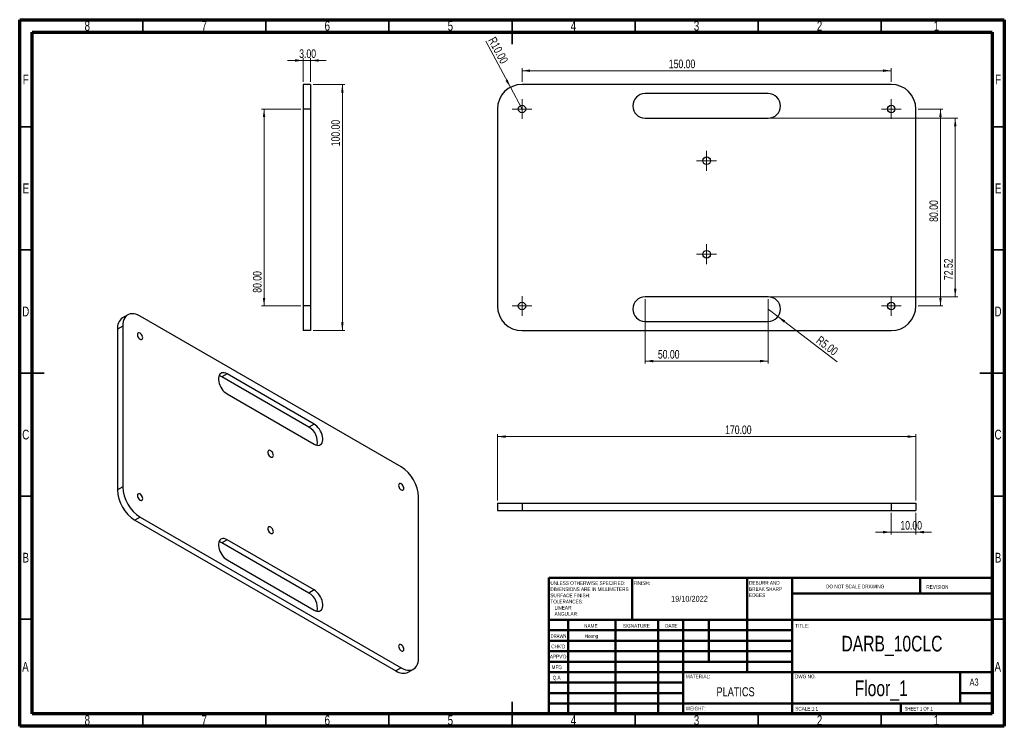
# Model space of a CAD drawing. Header units: millimetres. Extents: x 15 to 415, y 5 to 292.
import ezdxf

# ---------------------------------------------------------------- set-up
doc = ezdxf.new("R2010")
doc.units = ezdxf.units.MM
doc.styles.add('SLDTEXTSTYLE0', font='TXT', dxfattribs={"width": 0.75})
doc.styles.add('SLDTEXTSTYLE1', font='TXT', dxfattribs={"width": 0.686449})
doc.styles.add('SLDTEXTSTYLE2', font='TXT', dxfattribs={"width": 0.6875})
doc.dimstyles.new('SLDDIMSTYLE0', dxfattribs={"dimtxt": 3.5, "dimasz": 3.302, "dimexe": 0, "dimexo": 0.0625, "dimgap": 0.875, "dimtad": 1, "dimrnd": 1e-09, "dimzin": 4, "dimdsep": 46, "dimtxsty": 'SLDTEXTSTYLE0', "dimsah": 1, "dimcen": 0.09, "dimadec": 0, "dimazin": 1, "dimtfac": 1, "dimtofl": 0, "dimtmove": 0, "dimatfit": 3, "dimfxl": 0, "dimfrac": 2, "dimtolj": 1, "dimtzin": 12, "dimarcsym": 0})
doc.dimstyles.new('SLDDIMSTYLE1', dxfattribs={"dimtxt": 3.5, "dimasz": 3.302, "dimexe": 0, "dimexo": 0.0625, "dimgap": 0.875, "dimtad": 1, "dimrnd": 1e-09, "dimzin": 4, "dimdsep": 46, "dimtxsty": 'SLDTEXTSTYLE0', "dimsah": 1, "dimcen": 0, "dimadec": 0, "dimazin": 1, "dimtfac": 1, "dimtofl": 0, "dimtmove": 0, "dimatfit": 3, "dimfxl": 0, "dimfrac": 2, "dimtolj": 1, "dimtzin": 12, "dimarcsym": 0})
doc.dimstyles.new('SLDDIMSTYLE2', dxfattribs={"dimtxt": 3.5, "dimasz": 3.302, "dimexe": 0, "dimexo": 0.0625, "dimgap": 0.875, "dimtad": 1, "dimrnd": 1e-09, "dimzin": 12, "dimdsep": 46, "dimtxsty": 'SLDTEXTSTYLE0', "dimsah": 1, "dimcen": 0.09, "dimadec": 0, "dimazin": 3, "dimtfac": 1, "dimtofl": 0, "dimtmove": 0, "dimatfit": 3, "dimfxl": 0, "dimfrac": 2, "dimtolj": 1, "dimtzin": 12, "dimarcsym": 0})
doc.dimstyles.new('SLDDIMSTYLE3', dxfattribs={"dimtxt": 3.5, "dimasz": 3.302, "dimexe": 0, "dimexo": 0.0625, "dimgap": 0.875, "dimtad": 1, "dimrnd": 1e-09, "dimzin": 4, "dimdsep": 46, "dimtxsty": 'SLDTEXTSTYLE0', "dimsah": 1, "dimcen": 0.09, "dimadec": 0, "dimazin": 1, "dimtfac": 1, "dimtmove": 0, "dimatfit": 0, "dimfxl": 0, "dimfrac": 2, "dimtolj": 1, "dimtzin": 12, "dimarcsym": 0})

# ---------------------------------------------------------------- blocks, each defined once
blk = doc.blocks.new('SW_NOTE_0')
at = {"color": 0, "linetype": 'Continuous', "lineweight": 0, "char_height": 1.5, "attachment_point": 1, "style": 'SLDTEXTSTYLE0'}
for s, insert in [('UNLESS OTHERWISE SPECIFIED:', (0, 1.93)), ('SURFACE FINISH:', (0, -3.07)), ('DIMENSIONS ARE IN MILLIMETERS', (0, -0.57)), ('TOLERANCES:', (0, -5.57)), ('ANGULAR:', (1.69, -10.57)), ('LINEAR:', (1.69, -8.07))]:
    blk.add_mtext(s, dxfattribs=dict(at, insert=insert))
blk = doc.blocks.new('SW_NOTE_0_1')
at = {"color": 0, "linetype": 'Continuous', "lineweight": 0, "char_height": 1.5, "attachment_point": 1, "style": 'SLDTEXTSTYLE0'}
for s, insert in [('DEBURR AND', (0, 1.93)), ('BREAK SHARP', (0, -0.57)), ('EDGES', (0, -3.07))]:
    blk.add_mtext(s, dxfattribs=dict(at, insert=insert))
blk = doc.blocks.new('_D')
at = {"color": 7, "linetype": 'Continuous', "lineweight": 0}
for p, q in [((219.07, 266.72), (219.07, 272.29)), ((369.07, 266.72), (369.07, 272.29)), ((369.07, 271.29), (219.07, 271.29))]:
    blk.add_line(p, q, dxfattribs=at)
at = {"color": 7, "linetype": 'Continuous', "lineweight": 18}
for points in [[(219.07, 271.29), (222.37, 270.78), (222.37, 271.8)], [(369.07, 271.29), (365.77, 271.8), (365.77, 270.78)]]:
    blk.add_solid(points, dxfattribs=at)
at = {"color": 7, "linetype": 'Continuous', "lineweight": 18, "insert": (278.71, 275.8), "char_height": 3.5, "attachment_point": 1, "style": 'SLDTEXTSTYLE0'}
blk.add_mtext('150.00', dxfattribs=at)
blk = doc.blocks.new('_D_1')
at = {"color": 7, "linetype": 'Continuous', "lineweight": 0}
for p, q in [((380.07, 255.72), (390.07, 255.72)), ((389.07, 175.72), (389.07, 255.72)), ((380.07, 175.72), (390.07, 175.72))]:
    blk.add_line(p, q, dxfattribs=at)
at = {"color": 7, "linetype": 'Continuous', "lineweight": 18}
for points in [[(389.07, 255.72), (388.56, 252.42), (389.58, 252.42)], [(389.07, 175.72), (389.58, 179.02), (388.56, 179.02)]]:
    blk.add_solid(points, dxfattribs=at)
at = {"color": 7, "linetype": 'Continuous', "lineweight": 18, "insert": (384.56, 209.9), "char_height": 3.5, "attachment_point": 1, "rotation": 90, "style": 'SLDTEXTSTYLE0'}
blk.add_mtext('80.00', dxfattribs=at)
blk = doc.blocks.new('_D_2')
at = {"color": 7, "linetype": 'Continuous', "lineweight": 0}
for p, q in [((269.07, 178.46), (269.07, 152.34)), ((319.07, 178.46), (319.07, 152.34)), ((319.07, 153.34), (269.07, 153.34))]:
    blk.add_line(p, q, dxfattribs=at)
at = {"color": 7, "linetype": 'Continuous', "lineweight": 18}
for points in [[(269.07, 153.34), (272.37, 152.83), (272.37, 153.85)], [(319.07, 153.34), (315.77, 153.85), (315.77, 152.83)]]:
    blk.add_solid(points, dxfattribs=at)
at = {"color": 7, "linetype": 'Continuous', "lineweight": 18, "insert": (274.27, 157.85), "char_height": 3.5, "attachment_point": 1, "style": 'SLDTEXTSTYLE0'}
blk.add_mtext('50.00', dxfattribs=at)
blk = doc.blocks.new('_D_3')
at = {"color": 7, "linetype": 'Continuous', "lineweight": 0}
for q in [(319.07, 174.46), (347.09, 153.04)]:
    blk.add_line((323.04, 171.43), q, dxfattribs=at)
at = {"color": 7, "linetype": 'Continuous', "lineweight": 18}
blk.add_solid([(323.04, 171.43), (325.36, 169.02), (325.97, 169.82)], dxfattribs=at)
at = {"color": 7, "linetype": 'Continuous', "lineweight": 18, "insert": (340.38, 163.83), "char_height": 3.5, "attachment_point": 1, "rotation": 322.59, "style": 'SLDTEXTSTYLE0'}
blk.add_mtext('R5.00', dxfattribs=at)
blk = doc.blocks.new('_D_4')
at = {"color": 7, "linetype": 'Continuous', "lineweight": 0}
for q in [(204.33, 283.27), (219.07, 255.72)]:
    blk.add_line((214.35, 264.54), q, dxfattribs=at)
at = {"color": 7, "linetype": 'Continuous', "lineweight": 18}
blk.add_solid([(214.35, 264.54), (213.24, 267.69), (212.35, 267.21)], dxfattribs=at)
at = {"color": 7, "linetype": 'Continuous', "lineweight": 18, "insert": (208.29, 285.39), "char_height": 3.5, "attachment_point": 1, "rotation": 298.1519, "style": 'SLDTEXTSTYLE0'}
blk.add_mtext('R10.00', dxfattribs=at)
blk = doc.blocks.new('_D_5')
at = {"color": 7, "linetype": 'Continuous', "lineweight": 0}
for p, q in [((320.07, 251.98), (396.07, 251.98)), ((395.07, 251.98), (395.07, 179.46)), ((320.07, 179.46), (396.07, 179.46))]:
    blk.add_line(p, q, dxfattribs=at)
at = {"color": 7, "linetype": 'Continuous', "lineweight": 18}
for points in [[(395.07, 251.98), (394.56, 248.68), (395.58, 248.68)], [(395.07, 179.46), (395.58, 182.76), (394.56, 182.76)]]:
    blk.add_solid(points, dxfattribs=at)
at = {"color": 7, "linetype": 'Continuous', "lineweight": 18, "insert": (390.56, 186.24), "char_height": 3.5, "attachment_point": 1, "rotation": 90, "style": 'SLDTEXTSTYLE0'}
blk.add_mtext('72.52', dxfattribs=at)
blk = doc.blocks.new('SW_CENTERMARKSYMBOL_0')
at = {"color": 0, "linetype": 'Continuous', "lineweight": 18}
for p, q in [((0, 2.5), (0, 4)), ((-2.5, 0), (-4, 0)), ((0, 0), (-2.5, 0)), ((0, 0), (0, 2.5)), ((0, 0), (0, -2.5)), ((0, 0), (2.5, 0)), ((2.5, 0), (4, 0)), ((0, -2.5), (0, -4))]:
    blk.add_line(p, q, dxfattribs=at)
blk = doc.blocks.new('SW_CENTERMARKSYMBOL_1')
at = {"color": 0, "linetype": 'Continuous', "lineweight": 18}
for p, q in [((0, 2.5), (0, 4)), ((-2.5, 0), (-4, 0)), ((0, 0), (-2.5, 0)), ((0, 0), (0, 2.5)), ((0, 0), (0, -2.5)), ((0, 0), (2.5, 0)), ((2.5, 0), (4, 0)), ((0, -2.5), (0, -4))]:
    blk.add_line(p, q, dxfattribs=at)
blk = doc.blocks.new('SW_CENTERMARKSYMBOL_2')
at = {"color": 0, "linetype": 'Continuous', "lineweight": 18}
for p, q in [((0, 2.5), (0, 4)), ((-2.5, 0), (-4, 0)), ((0, 0), (-2.5, 0)), ((0, 0), (0, 2.5)), ((0, 0), (0, -2.5)), ((0, 0), (2.5, 0)), ((2.5, 0), (4, 0)), ((0, -2.5), (0, -4))]:
    blk.add_line(p, q, dxfattribs=at)
blk = doc.blocks.new('SW_CENTERMARKSYMBOL_3')
at = {"color": 0, "linetype": 'Continuous', "lineweight": 18}
for p, q in [((0, 2.5), (0, 4)), ((-2.5, 0), (-4, 0)), ((0, 0), (-2.5, 0)), ((0, 0), (0, 2.5)), ((0, 0), (0, -2.5)), ((0, 0), (2.5, 0)), ((2.5, 0), (4, 0)), ((0, -2.5), (0, -4))]:
    blk.add_line(p, q, dxfattribs=at)
blk = doc.blocks.new('SW_CENTERMARKSYMBOL_4')
at = {"color": 0, "linetype": 'Continuous', "lineweight": 18}
for p, q in [((0, 2.5), (0, 4.06)), ((-2.5, 0), (-4.06, 0)), ((0, 0), (-2.5, 0)), ((0, 0), (0, 2.5)), ((0, 0), (0, -2.5)), ((0, 0), (2.5, 0)), ((2.5, 0), (4.06, 0)), ((0, -2.5), (0, -4.06))]:
    blk.add_line(p, q, dxfattribs=at)
blk = doc.blocks.new('SW_CENTERMARKSYMBOL_5')
at = {"color": 0, "linetype": 'Continuous', "lineweight": 18}
for p, q in [((0, 2.5), (0, 4.06)), ((-2.5, 0), (-4.06, 0)), ((0, 0), (-2.5, 0)), ((0, 0), (0, 2.5)), ((0, 0), (0, -2.5)), ((0, 0), (2.5, 0)), ((2.5, 0), (4.06, 0)), ((0, -2.5), (0, -4.06))]:
    blk.add_line(p, q, dxfattribs=at)
blk = doc.blocks.new('_D_6')
at = {"color": 7, "linetype": 'Continuous', "lineweight": 0}
for p, q in [((209.07, 96.69), (209.07, 123.66)), ((209.07, 122.66), (379.07, 122.66)), ((379.07, 96.69), (379.07, 123.66))]:
    blk.add_line(p, q, dxfattribs=at)
at = {"color": 7, "linetype": 'Continuous', "lineweight": 18}
for points in [[(209.07, 122.66), (212.37, 122.16), (212.37, 123.17)], [(379.07, 122.66), (375.77, 123.17), (375.77, 122.16)]]:
    blk.add_solid(points, dxfattribs=at)
at = {"color": 7, "linetype": 'Continuous', "lineweight": 18, "insert": (301.59, 127.18), "char_height": 3.5, "attachment_point": 1, "style": 'SLDTEXTSTYLE0'}
blk.add_mtext('170.00', dxfattribs=at)
blk = doc.blocks.new('_D_7')
at = {"color": 7, "linetype": 'Continuous', "lineweight": 0}
for p, q in [((369.07, 91.69), (369.07, 82.86)), ((379.07, 91.69), (379.07, 82.86)), ((369.07, 83.86), (362.72, 83.86)), ((369.07, 83.86), (379.07, 83.86)), ((379.07, 83.86), (385.42, 83.86))]:
    blk.add_line(p, q, dxfattribs=at)
at = {"color": 7, "linetype": 'Continuous', "lineweight": 18}
for points in [[(369.07, 83.86), (365.77, 84.37), (365.77, 83.35)], [(379.07, 83.86), (382.37, 83.35), (382.37, 84.37)]]:
    blk.add_solid(points, dxfattribs=at)
at = {"color": 7, "linetype": 'Continuous', "lineweight": 18, "insert": (372.78, 88.37), "char_height": 3.5, "attachment_point": 1, "style": 'SLDTEXTSTYLE0'}
blk.add_mtext('10.00', dxfattribs=at)
blk = doc.blocks.new('_D_8')
at = {"color": 7, "linetype": 'Continuous', "lineweight": 0}
for p, q in [((134.17, 265.72), (147.08, 265.72)), ((146.08, 265.72), (146.08, 165.72)), ((134.17, 165.72), (147.08, 165.72))]:
    blk.add_line(p, q, dxfattribs=at)
at = {"color": 7, "linetype": 'Continuous', "lineweight": 18}
for points in [[(146.08, 265.72), (145.58, 262.42), (146.59, 262.42)], [(146.08, 165.72), (146.59, 169.02), (145.58, 169.02)]]:
    blk.add_solid(points, dxfattribs=at)
at = {"color": 7, "linetype": 'Continuous', "lineweight": 18, "insert": (141.57, 240.58), "char_height": 3.5, "attachment_point": 1, "rotation": 90, "style": 'SLDTEXTSTYLE0'}
blk.add_mtext('100.00', dxfattribs=at)
blk = doc.blocks.new('_D_9')
at = {"color": 7, "linetype": 'Continuous', "lineweight": 0}
for p, q in [((130.17, 266.72), (130.17, 276.44)), ((133.17, 266.72), (133.17, 276.44)), ((130.17, 275.44), (123.82, 275.44)), ((133.17, 275.44), (130.17, 275.44)), ((133.17, 275.44), (139.52, 275.44))]:
    blk.add_line(p, q, dxfattribs=at)
at = {"color": 7, "linetype": 'Continuous', "lineweight": 18}
for points in [[(130.17, 275.44), (126.86, 275.95), (126.86, 274.93)], [(133.17, 275.44), (136.47, 274.93), (136.47, 275.95)]]:
    blk.add_solid(points, dxfattribs=at)
at = {"color": 7, "linetype": 'Continuous', "lineweight": 18, "insert": (128.56, 279.95), "char_height": 3.5, "attachment_point": 1, "style": 'SLDTEXTSTYLE0'}
blk.add_mtext('3.00', dxfattribs=at)
blk = doc.blocks.new('_D_10')
at = {"color": 7, "linetype": 'Continuous', "lineweight": 0}
for p, q in [((129.17, 255.72), (113.27, 255.72)), ((114.27, 255.72), (114.27, 175.72)), ((129.17, 175.72), (113.27, 175.72))]:
    blk.add_line(p, q, dxfattribs=at)
at = {"color": 7, "linetype": 'Continuous', "lineweight": 18}
for points in [[(114.27, 255.72), (113.76, 252.42), (114.77, 252.42)], [(114.27, 175.72), (114.77, 179.02), (113.76, 179.02)]]:
    blk.add_solid(points, dxfattribs=at)
at = {"color": 7, "linetype": 'Continuous', "lineweight": 18, "insert": (109.75, 181.1), "char_height": 3.5, "attachment_point": 1, "rotation": 90, "style": 'SLDTEXTSTYLE0'}
blk.add_mtext('80.00', dxfattribs=at)

msp = doc.modelspace()

# ---------------------------------------------------------------- linework, layer by layer
at = {"color": 7, "linetype": 'Continuous', "lineweight": 70}
for p, q in [((15, 5), (15, 292)), ((15, 292), (415, 292)), ((415, 292), (415, 5)), ((20, 10), (20, 287)), ((20, 287), (410, 287)), ((410, 287), (410, 10)), ((410, 10), (20, 10)), ((415, 5), (15, 5))]:
    msp.add_line(p, q, dxfattribs=at)
at = {"color": 7, "linetype": 'Continuous', "lineweight": 35}
for p, q in [((65, 287), (65, 292)), ((115, 287), (115, 292)), ((165, 287), (165, 292)), ((215, 292), (215, 282)), ((215, 287), (215, 292)), ((265, 287), (265, 292)), ((315, 287), (315, 292)), ((365, 287), (365, 292)), ((20, 248.5), (15, 248.5)), ((410, 248.5), (415, 248.5)), ((20, 198.5), (15, 198.5)), ((410, 198.5), (415, 198.5)), ((15, 148.5), (25, 148.5)), ((20, 148.5), (15, 148.5)), ((415, 148.5), (405, 148.5)), ((410, 148.5), (415, 148.5)), ((20, 98.5), (15, 98.5)), ((410, 98.5), (415, 98.5)), ((20, 48.5), (15, 48.5)), ((410, 48.5), (415, 48.5)), ((215, 5), (215, 15)), ((65, 10), (65, 5)), ((115, 10), (115, 5)), ((165, 10), (165, 5)), ((215, 10), (215, 5)), ((265, 10), (265, 5)), ((315, 10), (315, 5)), ((365, 10), (365, 5))]:
    msp.add_line(p, q, dxfattribs=at)
at = {"color": 7, "linetype": 'Continuous', "lineweight": 25}
for p, q in [((133.166, 265.72), (130.166, 265.72)), ((130.166, 265.72), (130.166, 255.72)), ((133.166, 265.72), (133.166, 255.72)), ((369.07, 265.72), (219.07, 265.72)), ((319.07, 261.978), (269.07, 261.978)), ((133.166, 255.72), (130.166, 255.72)), ((130.166, 255.72), (130.166, 175.72)), ((133.166, 255.72), (133.166, 175.72)), ((209.07, 255.72), (209.07, 175.72)), ((379.07, 175.72), (379.07, 255.72)), ((269.07, 251.978), (319.07, 251.978)), ((319.07, 179.463), (269.07, 179.463)), ((58.919, 172.113), (56.798, 170.889)), ((133.166, 175.72), (130.166, 175.72)), ((130.166, 175.72), (130.166, 165.72)), ((133.166, 175.72), (133.166, 165.72)), ((169.985, 110.388), (63.919, 171.618)), ((269.07, 169.463), (319.07, 169.463)), ((56.848, 167.535), (54.727, 166.31)), ((54.727, 166.31), (54.727, 100.987)), ((56.848, 167.535), (56.848, 102.212)), ((133.166, 165.72), (130.166, 165.72)), ((219.07, 165.72), (369.07, 165.72)), ((99.274, 148.152), (97.153, 146.928)), ((134.63, 127.742), (99.274, 148.152)), ((132.508, 126.518), (97.153, 146.928)), ((99.274, 139.987), (134.63, 119.577)), ((134.63, 127.742), (132.508, 126.518)), ((56.848, 102.212), (54.727, 100.987)), ((177.056, 32.817), (177.056, 98.14)), ((209.07, 95.686), (209.07, 92.686)), ((209.07, 95.686), (219.07, 95.686)), ((209.07, 92.686), (219.07, 92.686)), ((219.07, 95.686), (219.07, 92.686)), ((219.07, 95.686), (369.07, 95.686)), ((219.07, 92.686), (369.07, 92.686)), ((369.07, 95.686), (369.07, 92.686)), ((369.07, 95.686), (379.07, 95.686)), ((369.07, 92.686), (379.07, 92.686)), ((379.07, 95.686), (379.07, 92.686)), ((63.919, 89.964), (61.798, 88.739)), ((61.798, 88.739), (167.864, 27.509)), ((63.919, 89.964), (169.985, 28.733)), ((99.274, 80.775), (97.153, 79.55)), ((134.63, 60.365), (99.274, 80.775)), ((132.508, 59.14), (97.153, 79.55)), ((99.274, 72.61), (134.63, 52.199)), ((134.63, 60.365), (132.508, 59.14)), ((169.985, 28.733), (167.864, 27.509)), ((172.863, 27.014), (174.985, 28.238))]:
    msp.add_line(p, q, dxfattribs=at)
at = {"color": 7, "linetype": 'Continuous', "lineweight": 50}
for p, q in [((230, 65.25), (410, 65.25)), ((230, 65.25), (230, 10)), ((263.8, 48.25), (263.8, 65.25)), ((310.6, 65.25), (310.6, 27)), ((328.8, 65.25), (328.8, 10)), ((380.8, 58.875), (380.8, 65.25)), ((410, 58.875), (328.8, 58.875)), ((410, 48.25), (230, 48.25)), ((237.8, 48.25), (237.8, 10)), ((256.991, 48.25), (256.991, 10)), ((274.399, 48.25), (274.399, 10)), ((284.6, 10), (284.6, 48.25)), ((295, 31.25), (295, 48.25)), ((328.8, 44), (230, 44)), ((328.8, 39.75), (230, 39.75)), ((328.8, 35.5), (230, 35.5)), ((328.8, 31.25), (230, 31.25)), ((284.6, 27), (230, 27)), ((284.6, 27), (410, 27)), ((397, 14.25), (397, 27)), ((284.6, 22.75), (230, 22.75)), ((284.6, 18.5), (230, 18.5)), ((410, 18.5), (397, 18.5)), ((230, 14.25), (410, 14.25)), ((373, 10), (373, 14.25))]:
    msp.add_line(p, q, dxfattribs=at)
at = {"color": 7, "linetype": 'Continuous', "lineweight": 25, "flags": 128}
for points in [[(63.919, 171.618), (63.067, 172.051), (62.227, 172.358), (61.412, 172.535), (60.633, 172.58), (59.902, 172.492), (59.23, 172.272), (58.626, 171.923), (58.1, 171.451), (57.658, 170.862), (57.308, 170.165), (57.053, 169.37), (56.9, 168.489), (56.848, 167.535)], [(64.98, 162.84), (64.928, 163.249), (64.777, 163.677), (64.543, 164.084), (64.247, 164.428), (63.919, 164.678), (63.591, 164.807), (63.296, 164.804), (63.061, 164.668), (62.91, 164.414), (62.858, 164.065), (62.91, 163.657), (63.061, 163.228), (63.296, 162.822), (63.591, 162.477), (63.919, 162.228), (64.247, 162.099), (64.543, 162.102), (64.777, 162.237), (64.928, 162.492), (64.98, 162.84)], [(99.274, 148.152), (98.692, 148.433), (98.126, 148.594), (97.592, 148.632), (97.103, 148.545), (96.673, 148.336), (96.315, 148.011), (96.037, 147.579), (95.847, 147.05), (95.751, 146.441), (95.751, 145.767), (95.847, 145.046), (96.037, 144.299), (96.315, 143.545), (96.673, 142.806), (97.103, 142.101), (97.592, 141.45), (98.126, 140.871), (98.692, 140.379), (99.274, 139.987)], [(134.63, 119.577), (135.212, 119.296), (135.778, 119.135), (136.312, 119.097), (136.801, 119.184), (137.231, 119.393), (137.59, 119.718), (137.867, 120.15), (138.057, 120.679), (138.153, 121.288), (138.153, 121.963), (138.057, 122.683), (137.867, 123.43), (137.59, 124.184), (137.231, 124.923), (136.801, 125.628), (136.312, 126.279), (135.778, 126.858), (135.212, 127.351), (134.63, 127.742)], [(118.055, 115.053), (118.006, 115.457), (117.863, 115.882), (117.64, 116.289), (117.355, 116.643), (117.035, 116.913), (116.707, 117.074), (116.401, 117.112), (116.143, 117.023), (115.958, 116.817), (115.861, 116.51), (115.861, 116.13), (115.958, 115.711), (116.143, 115.291), (116.401, 114.905), (116.707, 114.59), (117.035, 114.372), (117.355, 114.272), (117.64, 114.297), (117.863, 114.446), (118.006, 114.706), (118.055, 115.053)], [(171.046, 101.61), (170.994, 102.018), (170.843, 102.447), (170.609, 102.853), (170.313, 103.198), (169.985, 103.447), (169.657, 103.576), (169.362, 103.573), (169.127, 103.437), (168.976, 103.183), (168.924, 102.834), (168.976, 102.426), (169.127, 101.998), (169.362, 101.591), (169.657, 101.247), (169.985, 100.997), (170.313, 100.868), (170.609, 100.871), (170.843, 101.007), (170.994, 101.261), (171.046, 101.61)], [(64.98, 97.517), (64.928, 97.926), (64.777, 98.354), (64.543, 98.761), (64.247, 99.105), (63.919, 99.354), (63.591, 99.484), (63.296, 99.48), (63.061, 99.345), (62.91, 99.09), (62.858, 98.742), (62.91, 98.333), (63.061, 97.905), (63.296, 97.499), (63.591, 97.154), (63.919, 96.905), (64.247, 96.775), (64.543, 96.779), (64.777, 96.914), (64.928, 97.169), (64.98, 97.517)], [(118.055, 84.025), (118.006, 84.429), (117.863, 84.853), (117.64, 85.26), (117.355, 85.615), (117.035, 85.884), (116.707, 86.045), (116.401, 86.083), (116.143, 85.995), (115.958, 85.788), (115.861, 85.481), (115.861, 85.101), (115.958, 84.683), (116.143, 84.262), (116.401, 83.877), (116.707, 83.561), (117.035, 83.344), (117.355, 83.243), (117.64, 83.269), (117.863, 83.418), (118.006, 83.678), (118.055, 84.025)], [(99.274, 80.775), (98.692, 81.055), (98.126, 81.216), (97.592, 81.254), (97.103, 81.168), (96.673, 80.959), (96.315, 80.634), (96.037, 80.201), (95.847, 79.673), (95.751, 79.063), (95.751, 78.389), (95.847, 77.669), (96.037, 76.921), (96.315, 76.168), (96.673, 75.429), (97.103, 74.724), (97.592, 74.073), (98.126, 73.493), (98.692, 73.001), (99.274, 72.61)], [(134.63, 52.199), (135.212, 51.919), (135.778, 51.758), (136.312, 51.72), (136.801, 51.807), (137.231, 52.015), (137.59, 52.34), (137.867, 52.773), (138.057, 53.301), (138.153, 53.911), (138.153, 54.585), (138.057, 55.306), (137.867, 56.053), (137.59, 56.806), (137.231, 57.546), (136.801, 58.25), (136.312, 58.901), (135.778, 59.481), (135.212, 59.973), (134.63, 60.365)], [(171.046, 36.287), (170.994, 36.695), (170.843, 37.123), (170.609, 37.53), (170.313, 37.875), (169.985, 38.124), (169.657, 38.253), (169.362, 38.25), (169.127, 38.114), (168.976, 37.86), (168.924, 37.511), (168.976, 37.103), (169.127, 36.674), (169.362, 36.268), (169.657, 35.923), (169.985, 35.674), (170.313, 35.545), (170.609, 35.548), (170.843, 35.684), (170.994, 35.938), (171.046, 36.287)], [(169.985, 28.733), (170.837, 28.301), (171.677, 27.994), (172.493, 27.817), (173.271, 27.772), (174.002, 27.86), (174.674, 28.08), (175.278, 28.429), (175.804, 28.901), (176.246, 29.49), (176.597, 30.187), (176.851, 30.981), (177.005, 31.862), (177.056, 32.817)]]:
    msp.add_lwpolyline(points, dxfattribs=at)
at = {"color": 7, "linetype": 'Continuous', "lineweight": 25}
for centre, radius in [((219.07, 255.72), 1.5), ((369.07, 255.72), 1.5), ((294.07, 234.72), 1.56), ((294.07, 196.72), 1.56), ((219.07, 175.72), 1.5), ((369.07, 175.72), 1.5)]:
    msp.add_circle(centre, radius, dxfattribs=at)
for centre, radius, start, end in [((219.07, 255.72), 10, 90, 180), ((369.07, 255.72), 10, 0, 90), ((269.07, 256.978), 5, 90, 270), ((319.07, 256.978), 5, 270, 90), ((269.07, 174.463), 5, 90, 270), ((319.07, 174.463), 5, 270, 90), ((219.07, 175.72), 10, 180, 270), ((369.07, 175.72), 10, 270, 0), ((59.823, 166.762), 5.116, 126.24035, 185.07184), ((95.375, 144.013), 3.415, 58.61168, 80.29844), ((128.952, 120.474), 7.012, 348.91186, 59.51928), ((161.747, 97.466), 15.324, 2.52009, 57.47991), ((70.036, 101.661), 15.324, 182.52009, 237.47991), ((72.157, 102.885), 15.324, 182.52009, 237.47991), ((95.375, 76.635), 3.415, 58.61168, 80.29844), ((128.952, 53.097), 7.012, 348.91186, 59.51928), ((170.772, 31.389), 4.849, 233.1466, 295.54294)]:
    msp.add_arc(centre, radius, start, end, dxfattribs=at)

# ---------------------------------------------------------------- block references
at = {"color": 7, "linetype": 'Continuous', "lineweight": 0}
for name, p in [('SW_CENTERMARKSYMBOL_1', (219.07, 255.72)), ('SW_CENTERMARKSYMBOL_0', (369.07, 255.72)), ('SW_CENTERMARKSYMBOL_4', (294.07, 234.72)), ('SW_CENTERMARKSYMBOL_5', (294.07, 196.72)), ('SW_CENTERMARKSYMBOL_2', (219.07, 175.72)), ('SW_CENTERMARKSYMBOL_3', (369.07, 175.72)), ('SW_NOTE_0_1', (311.309, 62.069)), ('SW_NOTE_0', (230.594, 61.987))]:
    msp.add_blockref(name, p, dxfattribs=at)

# ---------------------------------------------------------------- texts
for s, insert, char_height, attachment_point, style in [('8', (42.46, 291.474), 3.969, 2, 'SLDTEXTSTYLE0'), ('7', (89.96, 291.474), 3.969, 2, 'SLDTEXTSTYLE0'), ('6', (139.96, 291.474), 3.969, 2, 'SLDTEXTSTYLE0'), ('5', (189.96, 291.474), 3.969, 2, 'SLDTEXTSTYLE0'), ('4', (239.96, 291.474), 3.969, 2, 'SLDTEXTSTYLE0'), ('3', (289.96, 291.474), 3.969, 2, 'SLDTEXTSTYLE0'), ('2', (339.96, 291.474), 3.969, 2, 'SLDTEXTSTYLE0'), ('1', (387.46, 291.474), 3.969, 2, 'SLDTEXTSTYLE0'), ('F', (17.458, 269.724), 3.969, 2, 'SLDTEXTSTYLE0'), ('F', (412.458, 269.724), 3.969, 2, 'SLDTEXTSTYLE0'), ('E', (17.508, 225.474), 3.969, 2, 'SLDTEXTSTYLE0'), ('E', (412.508, 225.474), 3.969, 2, 'SLDTEXTSTYLE0'), ('D', (17.453, 175.474), 3.969, 2, 'SLDTEXTSTYLE0'), ('D', (412.453, 175.474), 3.969, 2, 'SLDTEXTSTYLE0'), ('C', (17.459, 125.474), 3.969, 2, 'SLDTEXTSTYLE0'), ('C', (412.459, 125.474), 3.969, 2, 'SLDTEXTSTYLE0'), ('B', (17.471, 75.474), 3.969, 2, 'SLDTEXTSTYLE0'), ('B', (412.471, 75.474), 3.969, 2, 'SLDTEXTSTYLE0'), ('FINISH:', (264.371, 63.919), 1.5, 1, 'SLDTEXTSTYLE0'), ('DO NOT SCALE DRAWING', (342.615, 62.533), 1.5, 1, 'SLDTEXTSTYLE0'), ('REVISION', (383.328, 62.335), 1.5, 1, 'SLDTEXTSTYLE0'), ('19/10/2022', (287.092, 57.981), 2.3813, 2, 'SLDTEXTSTYLE0'), ('NAME', (244.322, 46.501), 1.5, 1, 'SLDTEXTSTYLE0'), ('SIGNATURE', (260.034, 46.562), 1.5, 1, 'SLDTEXTSTYLE0'), ('DATE', (277.215, 46.576), 1.5, 1, 'SLDTEXTSTYLE0'), ('TITLE:', (330.09, 46.576), 1.5, 1, 'SLDTEXTSTYLE0'), ('DRAWN', (230.643, 42.385), 1.5, 1, 'SLDTEXTSTYLE1'), ('Hoang', (247.241, 42.383), 1.4986, 2, 'SLDTEXTSTYLE0'), ('DARB_10CLC', (369.357, 41.754), 6.35, 2, 'SLDTEXTSTYLE0'), ("CHK'D", (230.939, 38.162), 1.5, 1, 'SLDTEXTSTYLE0'), ("APPV'D", (230.402, 34.066), 1.5, 1, 'SLDTEXTSTYLE0'), ('A', (17.34, 31.168), 3.969, 2, 'SLDTEXTSTYLE0'), ('MFG', (231.124, 29.716), 1.5, 1, 'SLDTEXTSTYLE0'), ('A', (412.34, 31.168), 3.969, 2, 'SLDTEXTSTYLE0'), ('Q.A', (231.509, 25.505), 1.5, 1, 'SLDTEXTSTYLE0'), ('MATERIAL:', (285.646, 25.986), 1.5, 1, 'SLDTEXTSTYLE0'), ('DWG NO.', (329.953, 25.986), 1.5, 1, 'SLDTEXTSTYLE0'), ('Floor_1', (364.976, 23.607), 6.35, 2, 'SLDTEXTSTYLE0'), ('A3', (400.871, 24.406), 2.9104, 1, 'SLDTEXTSTYLE0'), ('PLATICS', (305.832, 20.869), 3.7042, 2, 'SLDTEXTSTYLE0'), ('WEIGHT:', (285.618, 12.949), 1.4986, 1, 'SLDTEXTSTYLE0'), ('SCALE:1:1', (330.074, 12.9), 1.5, 1, 'SLDTEXTSTYLE0'), ('SHEET 1 OF 1', (374.478, 12.9), 1.5, 1, 'SLDTEXTSTYLE2'), ('8', (42.46, 9.474), 3.969, 2, 'SLDTEXTSTYLE0'), ('7', (89.96, 9.474), 3.969, 2, 'SLDTEXTSTYLE0'), ('6', (139.96, 9.474), 3.969, 2, 'SLDTEXTSTYLE0'), ('5', (189.96, 9.474), 3.969, 2, 'SLDTEXTSTYLE0'), ('4', (239.96, 9.474), 3.969, 2, 'SLDTEXTSTYLE0'), ('3', (289.96, 9.474), 3.969, 2, 'SLDTEXTSTYLE0'), ('2', (339.96, 9.474), 3.969, 2, 'SLDTEXTSTYLE0'), ('1', (387.46, 9.474), 3.969, 2, 'SLDTEXTSTYLE0')]:
    msp.add_mtext(s, dxfattribs=dict(at, insert=insert, char_height=char_height, attachment_point=attachment_point, style=style))

# ---------------------------------------------------------------- dimensions: what is measured, and where the dimension line sits
at = {"color": 7, "linetype": 'Continuous', "lineweight": 18}
for center, mpoint, picture, middle in [((219.07, 255.72), (214.352, 264.537), '_D_4', (207.67, 277.025)), ((319.07, 174.463), (323.042, 171.425), '_D_3', (342.469, 156.566))]:
    dim = msp.add_radius_dim(center=center, mpoint=mpoint, dimstyle='SLDDIMSTYLE1', dxfattribs=at)
    dim.commit()
    dim.dimension.update_dxf_attribs({"geometry": picture, "text_midpoint": middle, "dimtype": 164})
for base, p1, p2, dimstyle, picture, middle in [((130.166, 275.439), (133.166, 265.72), (130.166, 265.72), 'SLDDIMSTYLE3', '_D_9', (133.091, 275.439)), ((219.07, 271.289), (369.07, 265.72), (219.07, 265.72), 'SLDDIMSTYLE0', '_D', (285.825, 271.289)), ((269.07, 153.34), (319.07, 179.463), (269.07, 179.463), 'SLDDIMSTYLE0', '_D_2', (280.088, 153.34)), ((379.07, 122.664), (209.07, 95.686), (379.07, 95.686), 'SLDDIMSTYLE0', '_D_6', (308.702, 122.664)), ((379.07, 83.857), (369.07, 92.686), (379.07, 92.686), 'SLDDIMSTYLE3', '_D_7', (378.603, 83.857))]:
    dim = msp.add_linear_dim(base=base, p1=p1, p2=p2, dimstyle=dimstyle, dxfattribs=at)
    dim.commit()
    dim.dimension.update_dxf_attribs({"geometry": picture, "text_midpoint": middle, "dimtype": 160})
for base, p1, p2, dimstyle, picture, middle in [((146.084, 165.72), (133.166, 265.72), (133.166, 165.72), 'SLDDIMSTYLE0', '_D_8', (146.084, 247.69)), ((114.267, 175.72), (130.166, 255.72), (130.166, 175.72), 'SLDDIMSTYLE0', '_D_10', (114.267, 186.916)), ((389.07, 255.72), (379.07, 175.72), (379.07, 255.72), 'SLDDIMSTYLE0', '_D_1', (389.07, 215.72)), ((395.0703, 179.4626), (319.0703, 251.9782), (319.0703, 179.4626), 'SLDDIMSTYLE2', '_D_5', (395.0703, 192.0562))]:
    dim = msp.add_linear_dim(base=base, p1=p1, p2=p2, angle=90, dimstyle=dimstyle, dxfattribs=at)
    dim.commit()
    dim.dimension.update_dxf_attribs({"geometry": picture, "text_midpoint": middle, "dimtype": 160})

doc.saveas('drawing.dxf')
